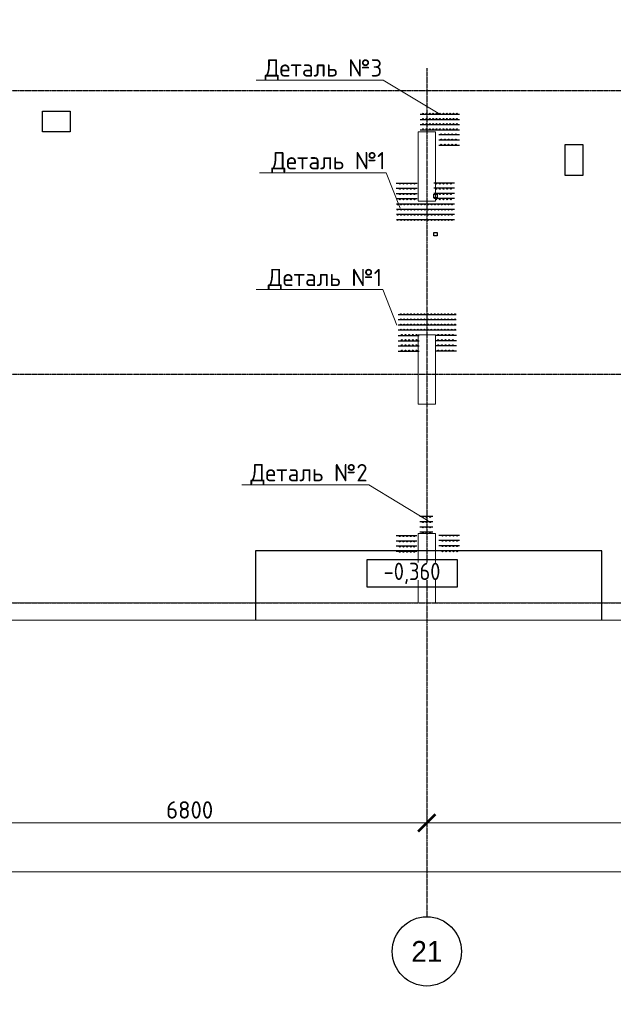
# Model space of a CAD drawing. Header units: millimetres. Extents: x -42044588 to 856694, y -806701 to 941911.
# Tile 249 of 256: x 468232 to 476804, y -70801 to -56582. Entities that reach past the tile are written whole.
import ezdxf
from ezdxf import colors
from ezdxf.entities.mleader import LeaderData, LeaderLine
from ezdxf.math import Vec2, Vec3

# ---------------------------------------------------------------- set-up
doc = ezdxf.new("R2010")
doc.units = ezdxf.units.MM
for name, pattern in [('______5', [1100, 800, -100, 100, -100]), ('ACAD_ISO02W100', [15, 12, -3]), ('осевая', [50.8, 31.75, -6.35, 6.35, -6.35])]:
    doc.linetypes.add(name, pattern=pattern)
doc.layers.add('0 @ 100', color=7, linetype='Continuous')
for name, color, linetype, lineweight in [('A-ANNO-NOTE-1', 7, 'Continuous', 35), ('Оси', 40, '______5', 18), ('осн.сетка', 4, 'Continuous', 60), ('подоснова', 151, 'Continuous', 5), ('размер', 1, 'Continuous', 25), ('РАЗМЕРЫ', 1, 'Continuous', 9), ('Текст', 7, 'Continuous', 25), ('Текст_ общее', 7, 'Continuous', 25)]:
    doc.layers.add(name, color=color, linetype=linetype, lineweight=lineweight)
doc.styles.add('Century Gothic', font='GOTHIC.TTF')
doc.styles.add('GOST Common_1', font='GOST_Common.ttf', dxfattribs={"width": 0.9, "height": 250})
doc.styles.add('GOST-2.304_Type-B', font='GOST_Common.ttf')
doc.styles.add('ГОСТ', font='GOST_Common.ttf')
doc.dimstyles.new('СПДС', dxfattribs={"dimscale": 100, "dimtxt": 2.5, "dimasz": 2, "dimexe": 1.25, "dimexo": 0, "dimtad": 1, "dimdec": 0, "dimrnd": 5, "dimtxsty": 'GOST-2.304_Type-B', "dimblk": 'ARCHTICK', "dimcen": 2.5, "dimdle": 2, "dimclrd": 1, "dimclre": 1, "dimclrt": 1, "dimadec": 0, "dimazin": 2, "dimtfac": 0.75, "dimtdec": 0, "dimtmove": 1, "dimatfit": 3, "dimfxl": 0, "dimtolj": 1, "dimarcsym": 0})

# ---------------------------------------------------------------- blocks, each defined once
blk = doc.blocks.new('A$Cd09756da')
at = {"layer": 'Текст', "color": 7, "attachment_point": 1, "style": 'ГОСТ'}
for s, width, heights, insert, char_height in [('\\pi594.35517;{\\fTimes New Roman|b0|i0|c204|p18;\\C256;Строительство жилого комплекса со  встроенными помещениями \\P\\pi1441.86779;общественного-делового, коммерческого назначения и \\P\\pi41.3631;поликлиническим учреждением по адресу: г. Чита, ул. 1-я Коллективная}', 11543.07, [0], (-11741, 4333), 250), ('\\pi389.01406;{\\fTimes New Roman|b0|i0|c204|p18;\\C256;«Жилой дом со встроенными помещениями \\P\\pi641.91601;общественно-делового и коммерческого \\P\\pi302.06381;назначения на первом этаже здания», поз. 3.1\\P}', 7000, [1500], (-12014, 2803), 225)]:
    blk.add_mtext_dynamic_manual_height_columns(s, width=width, gutter_width=12.5, heights=heights, dxfattribs=dict(at, insert=insert, char_height=char_height))
blk = doc.blocks.new('NSY101')
at = {"color": 0, "linetype": 'ByBlock', "lineweight": -2}
blk.add_circle((0, 0), 50, dxfattribs=at)
blk = doc.blocks.new('_ArchTick')
at = {"color": 0, "linetype": 'ByBlock', "const_width": 0.15}
blk.add_lwpolyline([(-0.5, -0.5), (0.5, 0.5)], dxfattribs=at)
blk = doc.blocks.new('*D2260')
at = {"layer": 'DEFPOINTS', "color": 0, "transparency": 16777216}
for p in [(557287, -67878), (564087, -67878), (564087, -67878)]:
    blk.add_point(p, dxfattribs=at)
at = {"layer": 'РАЗМЕРЫ', "color": 0, "lineweight": -2, "transparency": 16777216}
for p, q in [((557287, -67878), (557287, -67753)), ((564087, -67878), (564087, -67753)), ((557087, -67878), (564287, -67878))]:
    blk.add_line(p, q, dxfattribs=at)
at = {"layer": 'РАЗМЕРЫ', "color": 0, "lineweight": -2, "transparency": 16777216, "xscale": 250, "yscale": 250, "zscale": 250, "rotation": 180}
blk.add_blockref('_ArchTick', (557287, -67878), dxfattribs=at)
at = {"layer": 'РАЗМЕРЫ', "color": 0, "lineweight": -2, "transparency": 16777216, "xscale": 250, "yscale": 250, "zscale": 250}
blk.add_blockref('_ArchTick', (564087, -67878), dxfattribs=at)
at = {"layer": 'РАЗМЕРЫ', "color": 0, "transparency": 16777216, "insert": (560662, -67690), "char_height": 250, "width": 83333.33, "attachment_point": 5, "style": 'GOST-2.304_Type-B'}
blk.add_mtext('\\A1;6800', dxfattribs=at)
blk = doc.blocks.new('*D2261')
at = {"layer": 'DEFPOINTS', "color": 0, "transparency": 16777216}
for p in [(564087, -67878), (570737, -67878), (570737, -67878)]:
    blk.add_point(p, dxfattribs=at)
at = {"layer": 'РАЗМЕРЫ', "color": 0, "lineweight": -2, "transparency": 16777216}
for p, q in [((564087, -67878), (564087, -67753)), ((570737, -67878), (570737, -67753)), ((563887, -67878), (570937, -67878))]:
    blk.add_line(p, q, dxfattribs=at)
at = {"layer": 'РАЗМЕРЫ', "color": 0, "lineweight": -2, "transparency": 16777216, "xscale": 250, "yscale": 250, "zscale": 250, "rotation": 180}
blk.add_blockref('_ArchTick', (564087, -67878), dxfattribs=at)
at = {"layer": 'РАЗМЕРЫ', "color": 0, "lineweight": -2, "transparency": 16777216, "xscale": 250, "yscale": 250, "zscale": 250}
blk.add_blockref('_ArchTick', (570737, -67878), dxfattribs=at)
at = {"layer": 'РАЗМЕРЫ', "color": 0, "transparency": 16777216, "insert": (567412, -67690), "char_height": 250, "width": 83333.33, "attachment_point": 5, "style": 'GOST-2.304_Type-B'}
blk.add_mtext('\\A1;6650', dxfattribs=at)
blk = doc.blocks.new('*D2263')
at = {"layer": 'DEFPOINTS', "color": 0, "transparency": 16777216}
for p in [(509637, -68582), (570737, -68582), (570737, -68582)]:
    blk.add_point(p, dxfattribs=at)
at = {"layer": 'РАЗМЕРЫ', "color": 0, "lineweight": -2, "transparency": 16777216}
for p, q in [((509637, -68582), (509637, -68457)), ((570737, -68582), (570737, -68457)), ((509437, -68582), (570937, -68582))]:
    blk.add_line(p, q, dxfattribs=at)
at = {"layer": 'РАЗМЕРЫ', "color": 0, "lineweight": -2, "transparency": 16777216, "xscale": 250, "yscale": 250, "zscale": 250, "rotation": 180}
blk.add_blockref('_ArchTick', (509637, -68582), dxfattribs=at)
at = {"layer": 'РАЗМЕРЫ', "color": 0, "lineweight": -2, "transparency": 16777216, "xscale": 250, "yscale": 250, "zscale": 250}
blk.add_blockref('_ArchTick', (570737, -68582), dxfattribs=at)
at = {"layer": 'РАЗМЕРЫ', "color": 0, "transparency": 16777216, "insert": (540155, -68395), "char_height": 250, "width": 104166.67, "attachment_point": 5, "style": 'GOST-2.304_Type-B'}
blk.add_mtext('\\A1;61100', dxfattribs=at)
blk = doc.blocks.new('стены')
at = {"color": 9, "linetype": 'ACAD_ISO02W100', "lineweight": 9}
for p, q in [((-682922, -447893), (-683172, -447893)), ((-683172, -447893), (-683172, -448773)), ((-682922, -448573), (-682922, -447893)), ((-682922, -448893), (-682922, -448573)), ((-683172, -448773), (-683172, -448893)), ((-683172, -448893), (-682922, -448893)), ((-683172, -450823), (-683172, -451273)), ((-682922, -450823), (-683172, -450823)), ((-682922, -451273), (-682922, -450823)), ((-683172, -451273), (-683172, -451393)), ((-682922, -451393), (-682922, -451273)), ((-683172, -451393), (-683172, -451823)), ((-682922, -451823), (-682922, -451393)), ((-683172, -451823), (-683002, -451823)), ((-683002, -451823), (-682922, -451823)), ((-683002, -453693), (-683172, -453693)), ((-683172, -453693), (-683172, -454693)), ((-682922, -453693), (-683002, -453693)), ((-682922, -454693), (-682922, -453693)), ((-687947, -454693), (-689722, -454693)), ((-687827, -454693), (-687947, -454693)), ((-685797, -454693), (-687827, -454693)), ((-685677, -454693), (-685797, -454693)), ((-683172, -454693), (-685677, -454693)), ((-680917, -454693), (-682922, -454693)), ((-680797, -454693), (-680917, -454693)), ((-676397, -454693), (-680797, -454693)), ((-689747, -454943), (-676397, -454943))]:
    blk.add_line(p, q, dxfattribs=at)
blk = doc.blocks.new('деталь 1')
at = {"layer": 'осн.сетка', "color": 3, "lineweight": 25, "ltscale": 100}
for points in [[(263119, 23421), (263119, 20072)], [(263419, 23421), (263419, 20072)], [(263719, 23421), (263719, 20072)], [(264019, 23421), (264019, 20072)], [(264319, 23444), (264319, 22244)], [(264619, 23444), (264619, 22244)], [(264919, 23444), (264919, 22244)], [(265219, 23444), (265219, 22244)], [(264319, 20081), (264319, 21281)], [(264619, 20081), (264619, 21281)], [(264919, 20081), (264919, 21281)], [(265219, 20081), (265219, 21281)]]:
    blk.add_lwpolyline(points, dxfattribs=at)
at = {"layer": 'размер', "lineweight": 25, "ltscale": 2}
for centre, radius in [((263087, 23363), 25.2), ((263387, 23363), 25.2), ((263687, 23363), 25.2), ((263987, 23363), 25.2), ((263087, 23167), 25.2), ((263087, 22971), 25.2), ((263087, 22775), 25.2), ((263387, 23167), 25.2), ((263387, 22971), 25.2), ((263387, 22775), 25.2), ((263687, 23167), 25.2), ((263687, 22971), 25.2), ((263687, 22775), 25.2), ((263987, 23167), 25.2), ((263987, 22971), 25.2), ((263987, 22775), 25.2), ((264285, 23234), 27), ((264285, 23024), 27), ((264285, 22814), 27), ((264585, 23234), 27), ((264585, 23024), 27), ((264585, 22814), 27), ((264885, 23234), 27), ((264885, 23024), 27), ((264885, 22814), 27), ((265185, 23234), 27), ((265185, 23024), 27), ((265185, 22814), 27), ((263087, 22579), 25.2), ((263087, 22383), 25.2), ((263087, 22187), 25.2), ((263387, 22579), 25.2), ((263387, 22383), 25.2), ((263387, 22187), 25.2), ((263687, 22579), 25.2), ((263687, 22383), 25.2), ((263687, 22187), 25.2), ((263987, 22579), 25.2), ((263987, 22383), 25.2), ((263987, 22187), 25.2), ((264285, 22604), 27), ((264285, 22394), 27), ((264585, 22604), 27), ((264585, 22394), 27), ((264885, 22604), 27), ((264885, 22394), 27), ((265185, 22604), 27), ((265185, 22394), 27), ((263087, 21991), 25.2), ((263087, 21795), 25.2), ((263087, 21599), 25.2), ((263387, 21991), 25.2), ((263387, 21795), 25.2), ((263387, 21599), 25.2), ((263687, 21991), 25.2), ((263687, 21795), 25.2), ((263687, 21599), 25.2), ((263987, 21991), 25.2), ((263987, 21795), 25.2), ((263987, 21599), 25.2), ((263087, 21403), 25.2), ((263087, 21207), 25.2), ((263387, 21403), 25.2), ((263387, 21207), 25.2), ((263687, 21403), 25.2), ((263687, 21207), 25.2), ((263987, 21403), 25.2), ((263987, 21207), 25.2), ((264285, 21131), 27), ((264585, 21131), 27), ((264885, 21131), 27), ((265185, 21131), 27), ((263087, 21011), 25.2), ((263087, 20815), 25.2), ((263087, 20619), 25.2), ((263387, 21011), 25.2), ((263387, 20815), 25.2), ((263387, 20619), 25.2), ((263687, 21011), 25.2), ((263687, 20815), 25.2), ((263687, 20619), 25.2), ((263987, 21011), 25.2), ((263987, 20815), 25.2), ((263987, 20619), 25.2), ((264285, 20921), 27), ((264285, 20711), 27), ((264285, 20501), 27), ((264585, 20921), 27), ((264585, 20711), 27), ((264585, 20501), 27), ((264885, 20921), 27), ((264885, 20711), 27), ((264885, 20501), 27), ((265185, 20921), 27), ((265185, 20711), 27), ((265185, 20501), 27), ((263087, 20423), 25.2), ((263087, 20227), 25.2), ((263387, 20423), 25.2), ((263387, 20227), 25.2), ((263687, 20423), 25.2), ((263687, 20227), 25.2), ((263987, 20423), 25.2), ((263987, 20227), 25.2), ((264285, 20291), 27), ((264585, 20291), 27), ((264885, 20291), 27), ((265185, 20291), 27)]:
    blk.add_circle(centre, radius, dxfattribs=at)
blk = doc.blocks.new('_None')
blk = doc.blocks.new('отв ов')
at = {"color": 1, "linetype": 'ByBlock', "lineweight": 30}
for points in [[(69065, -254147), (69465, -254147), (69465, -254447), (69065, -254447)], [(76615, -254627), (76866, -254627), (76866, -255078), (76615, -255078)]]:
    blk.add_lwpolyline(points, close=True, dxfattribs=at)
blk = doc.blocks.new('отв эом')
at = {"color": 3, "linetype": 'ByBlock', "lineweight": 30}
for points in [[(42487, -247176), (42538, -247176), (42538, -247226), (42487, -247226)], [(42487, -247727), (42538, -247727), (42538, -247777), (42487, -247777)]]:
    blk.add_lwpolyline(points, close=True, dxfattribs=at)
blk = doc.blocks.new('оси 2.1')
at = {"layer": 'Оси', "color": 16, "linetype": 'осевая', "lineweight": 25, "ltscale": 0.5, "transparency": 33554687}
for p, q in [((564087.2, -56975.4), (564087.2, -69232.9)), ((508401, -57299.1), (573659.2, -57299.1)), ((508401, -61399.1), (573659.2, -61399.1)), ((508401, -64699.1), (573552.7, -64699.1))]:
    blk.add_line(p, q, dxfattribs=at)
at = {"layer": 'Оси', "color": 16, "linetype": 'Continuous', "lineweight": 25, "transparency": 33554687, "xscale": 9.999999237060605, "yscale": 9.999999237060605, "zscale": 9.999999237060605}
blk.add_blockref('NSY101', (564087.2, -69732.9), dxfattribs=at)
at = {"layer": 'Оси', "color": 16, "linetype": 'Continuous', "lineweight": 25, "transparency": 33554687, "insert": (564087.2, -69732.9), "char_height": 300, "width": 620, "attachment_point": 5, "style": 'Century Gothic'}
blk.add_mtext('21 ', dxfattribs=at)
at = {"layer": 'РАЗМЕРЫ', "color": 1}
for base, p1, p2, picture, middle in [((564087.2, -67877.6), (557287.2, -67877.6), (564087.2, -67877.6), '*D2260', (560662, -67877.6)), ((570737.2, -67877.6), (564087.2, -67877.6), (570737.2, -67877.6), '*D2261', (567412.2, -67877.6)), ((570737.2, -68582.3), (509637.2, -68582.3), (570737.2, -68582.3), '*D2263', (540154.6, -68582.3))]:
    dim = blk.add_linear_dim(base=base, p1=p1, p2=p2, dimstyle='СПДС', dxfattribs=at)
    dim.commit()
    dim.dimension.update_dxf_attribs({"geometry": picture, "text_midpoint": middle, "dimtype": 128})

msp = doc.modelspace()

# ---------------------------------------------------------------- linework, layer by layer
at = {"layer": 'A-ANNO-NOTE-1', "color": 1, "linetype": 'ByBlock', "lineweight": 30}
for p, q in [((474261.623, -64254.801), (471636.623, -64254.801)), ((471636.623, -64254.801), (471636.623, -65254.801)), ((476639.123, -64254.801), (474261.623, -64254.801)), ((476639.123, -65254.801), (476639.123, -64254.801))]:
    msp.add_line(p, q, dxfattribs=at)
at = {"layer": 'осн.сетка', "color": 3, "lineweight": 25, "ltscale": 100}
for points in [[(474016.593, -57947.063), (474582.108, -57947.063)], [(474016.593, -58022.063), (474582.108, -58022.063)], [(474016.593, -58097.063), (474582.108, -58097.063)], [(474016.593, -58172.063), (474582.108, -58172.063)], [(474582.413, -58247.063), (474282.413, -58247.063)], [(474582.413, -58322.063), (474282.413, -58322.063)], [(474582.413, -58397.063), (474282.413, -58397.063)], [(474011.195, -63753.969), (474198.21, -63753.969)], [(474011.195, -63828.969), (474198.21, -63828.969)], [(474011.195, -63903.969), (474198.21, -63903.969)], [(474011.195, -63978.969), (474198.21, -63978.969)], [(473668.262, -64032.074), (473968.262, -64032.074)], [(473668.262, -64107.074), (473968.262, -64107.074)], [(474285.078, -64024.463), (474585.078, -64024.463)], [(474285.078, -64099.463), (474585.078, -64099.463)], [(473668.262, -64182.074), (473968.262, -64182.074)], [(473668.262, -64257.074), (473968.262, -64257.074)], [(474285.078, -64174.463), (474585.078, -64174.463)], [(474285.078, -64249.463), (474585.078, -64249.463)]]:
    msp.add_lwpolyline(points, dxfattribs=at)
at = {"layer": 'размер', "lineweight": 25, "ltscale": 2}
for centre, radius in [((474056.111, -57939.219), 6.3), ((474056.111, -58014.219), 6.3), ((474105.111, -57939.219), 6.3), ((474105.111, -58014.219), 6.3), ((474154.111, -57939.219), 6.3), ((474154.111, -58014.219), 6.3), ((474203.111, -57939.219), 6.3), ((474203.111, -58014.219), 6.3), ((474252.111, -57939.219), 6.3), ((474252.111, -58014.219), 6.3), ((474301.111, -57939.219), 6.3), ((474301.111, -58014.219), 6.3), ((474350.111, -57939.219), 6.3), ((474350.111, -58014.219), 6.3), ((474399.111, -57939.219), 6.3), ((474399.111, -58014.219), 6.3), ((474448.111, -57939.219), 6.3), ((474448.111, -58014.219), 6.3), ((474497.111, -57939.219), 6.3), ((474497.111, -58014.219), 6.3), ((474546.111, -57939.219), 6.3), ((474546.111, -58014.219), 6.3), ((474056.111, -58089.219), 6.3), ((474105.111, -58089.219), 6.3), ((474154.111, -58089.219), 6.3), ((474203.111, -58089.219), 6.3), ((474252.111, -58089.219), 6.3), ((474301.111, -58089.219), 6.3), ((474350.111, -58089.219), 6.3), ((474399.111, -58089.219), 6.3), ((474448.111, -58089.219), 6.3), ((474497.111, -58089.219), 6.3), ((474546.111, -58089.219), 6.3), ((474056.111, -58164.219), 6.3), ((474105.111, -58164.219), 6.3), ((474154.111, -58164.219), 6.3), ((474203.111, -58164.219), 6.3), ((474252.111, -58164.219), 6.3), ((474301.111, -58164.219), 6.3), ((474319.913, -58238.659), 6.75), ((474350.111, -58164.219), 6.3), ((474372.413, -58238.659), 6.75), ((474399.111, -58164.219), 6.3), ((474424.913, -58238.659), 6.75), ((474448.111, -58164.219), 6.3), ((474477.413, -58238.659), 6.75), ((474497.111, -58164.219), 6.3), ((474529.913, -58238.659), 6.75), ((474546.111, -58164.219), 6.3), ((474319.913, -58313.659), 6.75), ((474319.913, -58388.659), 6.75), ((474372.413, -58313.659), 6.75), ((474372.413, -58388.659), 6.75), ((474424.913, -58313.659), 6.75), ((474424.913, -58388.659), 6.75), ((474477.413, -58313.659), 6.75), ((474477.413, -58388.659), 6.75), ((474529.913, -58313.659), 6.75), ((474529.913, -58388.659), 6.75), ((474055.71, -63762.373), 6.75), ((474055.71, -63837.373), 6.75), ((474108.21, -63762.373), 6.75), ((474108.21, -63837.373), 6.75), ((474160.71, -63762.373), 6.75), ((474160.71, -63837.373), 6.75), ((474055.71, -63912.373), 6.75), ((474055.71, -63987.373), 6.75), ((474108.21, -63912.373), 6.75), ((474108.21, -63987.373), 6.75), ((474160.71, -63912.373), 6.75), ((474160.71, -63987.373), 6.75), ((473720.762, -64040.478), 6.75), ((473720.762, -64115.478), 6.75), ((473773.262, -64040.478), 6.75), ((473773.262, -64115.478), 6.75), ((473825.762, -64040.478), 6.75), ((473825.762, -64115.478), 6.75), ((473878.262, -64040.478), 6.75), ((473878.262, -64115.478), 6.75), ((473930.762, -64040.478), 6.75), ((473930.762, -64115.478), 6.75), ((474337.578, -64032.867), 6.75), ((474337.578, -64107.867), 6.75), ((474390.078, -64032.867), 6.75), ((474390.078, -64107.867), 6.75), ((474442.578, -64032.867), 6.75), ((474442.578, -64107.867), 6.75), ((474495.078, -64032.867), 6.75), ((474495.078, -64107.867), 6.75), ((474547.578, -64032.867), 6.75), ((474547.578, -64107.867), 6.75), ((473720.762, -64190.478), 6.75), ((473720.762, -64265.478), 6.75), ((473773.262, -64190.478), 6.75), ((473773.262, -64265.478), 6.75), ((473825.762, -64190.478), 6.75), ((473825.762, -64265.478), 6.75), ((473878.262, -64190.478), 6.75), ((473878.262, -64265.478), 6.75), ((473930.762, -64190.478), 6.75), ((473930.762, -64265.478), 6.75), ((474337.578, -64182.867), 6.75), ((474337.578, -64257.867), 6.75), ((474390.078, -64182.867), 6.75), ((474390.078, -64257.867), 6.75), ((474442.578, -64182.867), 6.75), ((474442.578, -64257.867), 6.75), ((474495.078, -64182.867), 6.75), ((474495.078, -64257.867), 6.75), ((474547.578, -64182.867), 6.75), ((474547.578, -64257.867), 6.75)]:
    msp.add_circle(centre, radius, dxfattribs=at)
at = {"layer": 'Текст_ общее', "lineweight": 30}
msp.add_lwpolyline([(473247.753, -64378.481), (474547.753, -64378.481), (474547.753, -64778.481), (473247.753, -64778.481)], close=True, dxfattribs=at)

# ---------------------------------------------------------------- block references
msp.add_blockref('стены', (1157158.164, 389689.889))
at = {"lineweight": 50, "ltscale": 100}
for p in [(370024.669, -60395.957, -720), (307323.295, -60997.972), (283789.1, -61374.649), (185676.315, -61616.925)]:
    msp.add_blockref('A$Cd09756da', p, dxfattribs=at)
at = {"layer": 'РАЗМЕРЫ'}
msp.add_blockref('оси 2.1', (-89975.568, -304.24), dxfattribs=at)
at = {"layer": 'РАЗМЕРЫ', "color": 1, "xscale": 0.25, "yscale": 0.25, "zscale": 0.25}
for p, rotation in [((479530.669, -125245.822), 89.99999999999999), ((468678.522, 4937.013), 270)]:
    msp.add_blockref('деталь 1', p, dxfattribs=dict(at, rotation=rotation))

# ---------------------------------------------------------------- texts
at = {"layer": 'Текст', "color": 7, "char_height": 250, "attachment_point": 1, "style": 'ГОСТ'}
for s, insert in [('\\pi3500;\\P\\pi260.98485;Плита перекрытия на отм. +3,900; (нижнее \\P\\pi2475;армирование){\\H1.125x; }', (-30240.159, -59874.649)), ('\\pi3500;\\P\\pi198.48485;Плита перекрытия на отм. +3,900; (верхнее \\P\\pi1809.09091;армирование по оси Х){\\H1.125x; }', (74012.976, -59874.649)), ('\\pi3500;\\P\\pi903.78788;Плита перекрытия на отм. +3,900;  \\P\\pi1507.19697;(поперечное армирование)', (271789.1, -59874.649)), ('\\pi3500;\\P\\pi198.48485;Плита перекрытия на отм. +3,900; (верхнее \\P\\pi1809.09091;армирование по оси Y){\\H1.125x; }', (173676.315, -60116.925))]:
    msp.add_mtext_dynamic_manual_height_columns(s, width=7000, gutter_width=12.5, heights=[1500], dxfattribs=dict(at, insert=insert))

# ---------------------------------------------------------------- leaders
at = {"layer": 'подоснова', "color": 2, "ltscale": 0.3}
ml = msp.add_multileader_mtext('Standard', dxfattribs=at)
ml.set_content('Деталь №3', color=2, style='GOST-2.304_Type-B')
ml.set_leader_properties(color=256, linetype='ByLayer', lineweight=15)
ml.set_arrow_properties(name='NONE')
ml.build(insert=Vec2(0, 0))
ml.multileader.update_dxf_attribs({"text_left_attachment_type": 6, "text_right_attachment_type": 6, "dogleg_length": 0.1, "arrow_head_size": 18})
ctx = ml.context
ctx.base_point, ctx.char_height, ctx.arrow_head_size, ctx.landing_gap_size, ctx.plane_origin = Vec3(471755.323, -57453.668), 250, 18, 20, Vec3(468796.783, -46913.076)
ctx.left_attachment, ctx.right_attachment, ctx.text_align_type = 6, 6, 1
notes = []
notes.append((ctx, [(1, (1, 1, 0), (473481.029, -57453.668), (-1, 0), 0.1, [(0, [(474297.684, -57945.793)], 0, [])])]))
ctx.mtext.insert, ctx.mtext.alignment, ctx.mtext.flow_direction = Vec3(472618.126, -57153.668), 2, 5
at = {"layer": 'подоснова', "color": 5, "ltscale": 0.3}
ml = msp.add_multileader_mtext('Standard', dxfattribs=at)
ml.set_content('Деталь №1', color=5, style='GOST-2.304_Type-B')
ml.set_leader_properties(color=256, linetype='ByLayer', lineweight=15)
ml.set_arrow_properties(name='NONE')
ml.build(insert=Vec2(0, 0))
ml.multileader.update_dxf_attribs({"text_left_attachment_type": 6, "text_right_attachment_type": 6, "dogleg_length": 0.1, "arrow_head_size": 18})
ctx = ml.context
ctx.base_point, ctx.char_height, ctx.arrow_head_size, ctx.landing_gap_size, ctx.plane_origin = Vec3(471850.488, -58792.874), 250, 18, 20, Vec3(468841.948, -48252.283)
ctx.left_attachment, ctx.right_attachment, ctx.text_align_type = 6, 6, 1
notes.append((ctx, [(1, (1, 1, 0), (473526.194, -58792.874), (-1, 0), 0.1, [(0, [(473725.277, -59305.485)], 0, [])])]))
ctx.mtext.insert, ctx.mtext.alignment, ctx.mtext.flow_direction = Vec3(472688.291, -58492.874), 2, 5
ml = msp.add_multileader_mtext('Standard', dxfattribs=at)
ml.set_content('Деталь №1', color=5, style='GOST-2.304_Type-B')
ml.set_leader_properties(color=256, linetype='ByLayer', lineweight=15)
ml.set_arrow_properties(name='NONE')
ml.build(insert=Vec2(0, 0))
ml.multileader.update_dxf_attribs({"text_left_attachment_type": 6, "text_right_attachment_type": 6, "dogleg_length": 0.1, "arrow_head_size": 18})
ctx = ml.context
ctx.base_point, ctx.char_height, ctx.arrow_head_size, ctx.landing_gap_size, ctx.plane_origin = Vec3(471801.317, -60480.02), 250, 18, 20, Vec3(468792.777, -49939.429)
ctx.left_attachment, ctx.right_attachment, ctx.text_align_type = 6, 6, 1
notes.append((ctx, [(1, (1, 1, 0), (473477.023, -60480.02), (-1, 0), 0.1, [(0, [(473676.106, -60992.631)], 0, [])])]))
ctx.mtext.insert, ctx.mtext.alignment, ctx.mtext.flow_direction = Vec3(472639.12, -60180.02), 2, 5
at = {"layer": 'подоснова', "color": 6, "ltscale": 0.3}
ml = msp.add_multileader_mtext('Standard', dxfattribs=at)
ml.set_content('Деталь №2', color=6, style='GOST-2.304_Type-B')
ml.set_leader_properties(color=256, linetype='ByLayer', lineweight=15)
ml.set_arrow_properties(name='NONE')
ml.build(insert=Vec2(0, 0))
ml.multileader.update_dxf_attribs({"text_left_attachment_type": 6, "text_right_attachment_type": 6, "dogleg_length": 0.1, "arrow_head_size": 18})
ctx = ml.context
ctx.base_point, ctx.char_height, ctx.arrow_head_size, ctx.landing_gap_size, ctx.plane_origin = Vec3(471547.641, -63298.989), 250, 18, 20, Vec3(468704.408, -52509.605)
ctx.left_attachment, ctx.right_attachment, ctx.text_align_type = 6, 6, 1
notes.append((ctx, [(1, (1, 1, 0), (473273.347, -63298.989), (-1, 0), 0.1, [(0, [(474130.093, -63816.884)], 0, [])])]))
ctx.mtext.insert, ctx.mtext.alignment, ctx.mtext.flow_direction = Vec3(472410.444, -62998.989), 2, 5
for ctx, leaders in notes:
    for number, flags, end, landing, length, lines in leaders:
        leader = LeaderData()
        leader.index, (leader.has_last_leader_line, leader.has_dogleg_vector, leader.attachment_direction) = number, flags
        leader.last_leader_point, leader.dogleg_vector, leader.dogleg_length = Vec3(end), Vec3(landing), length
        for number, points, colour, breaks in lines:
            line = LeaderLine()
            line.index, line.vertices, line.color, line.breaks = number, Vec3.list(points), colors.encode_raw_color(colour), breaks
            leader.lines.append(line)
        ctx.leaders.append(leader)

# ---------------------------------------------------------------- next in the draw order: texts
at = {"layer": 'Текст_ общее', "insert": (473897.753, -64578.481), "char_height": 250, "width": 1056.5233, "attachment_point": 5, "style": 'GOST Common_1', "bg_fill": 3, "box_fill_scale": 1, "bg_fill_color": 256, "bg_fill_transparency": 0}
msp.add_mtext('-0,360', dxfattribs=at)

# ---------------------------------------------------------------- next in the draw order: block references
at = {"layer": 'A-ANNO-NOTE-1', "color": 4, "linetype": 'ByBlock', "lineweight": 9}
for name, p in [('отв ов', (399495.891, 196244.341)), ('отв эом', (431724.68, 188073.786))]:
    msp.add_blockref(name, p, dxfattribs=at)

# ---------------------------------------------------------------- next in the draw order: texts
at = {"layer": '0 @ 100', "char_height": 300, "width": 18500, "attachment_point": 1, "style": 'ГОСТ'}
for s, insert in [('\\pi-900,l900,t900;{\\C7;1.^IАрмирование монолитной плиты  состоит из основного армирования ∅10 А500С с шагом  200х200мм  в нижней зоне, основного армирования ∅10 А500С с шагом  200х200мм  в  верхней зоне и дополнительного армирования, указанного на схемах армирования.\\P2.^IАрмирование плиты предусмотрено отдельными  стержнями заводской длины по осям Х и Y. При недостатке заводской длины стержней для армирования плиты, стыки стержней осуществлять внахлестку без  сварки. Стыки арматуры внахлестку должны располагаться вразбежку (через шаг). См. деталь стыковки арматуры.\\P3.^IВерхнюю и нижнюю арматуру вязать вязальной проволокой через пересечение.  Стержни основной и дополнительной арматуры укладывать в соответствии с сечениями .\\P4.^IПо периметру плиты и у отверстий  у концов основной арматуры устанавливать П-образные элементы Ск1.\\P5.^IПозиции со знаком "*" укладываются с шагом 100 мм\\P6.^IДля фиксации в проектном положении стержней верхней сетки устанавливать фиксаторы Ф1 с шагом 600х600мм.\\P7.^IДиаметр оправки стержня при d<20мм - 5d, при d≥20мм - 8d\\P8.^IКаркасы поперечного армирования устанавливаются до начала устройство верхней сетки армирования.\\P9.^IВ местах расположения отверстий осуществить прерывания основной и дополнительной сеток арматуры. Отверстия обрамляются двумя стержнями арматуры  см. узел обрамления отверстий лист 8, расход стали на обрамление учтен на листе 3.\\P10.^IПроемы размерами до 300х300 допускается выполнять по месту методом алмазного бурения.\\P11.^IЧертеж каркасов КР1, КР2, КР3 см лист 7}', (264884.183, -43453.006)), ('\\pi-900,l900,t900;{\\C7;1.^IАрмирование монолитной плиты  состоит из основного армирования ∅10 А500С с шагом  200х200мм  в нижней зоне, основного армирования ∅10 А500С с шагом  200х200мм  в  верхней зоне и дополнительного армирования, указанного на схемах армирования.\\P2.^IАрмирование плиты предусмотрено отдельными  стержнями заводской длины по осям Х и Y. При недостатке заводской длины стержней для армирования плиты, стыки стержней осуществлять внахлестку без  сварки. Стыки арматуры внахлестку должны располагаться вразбежку (через шаг). См. деталь стыковки арматуры.\\P3.^IВерхнюю и нижнюю арматуру вязать вязальной проволокой через пересечение.  Стержни основной и дополнительной арматуры укладывать в соответствии с сечениями .\\P4.^IПо периметру плиты и у отверстий  у концов основной арматуры устанавливать П-образные элементы Ск1.\\P5.^IПозиции со знаком "*" укладываются с шагом 100 мм\\P6.^IДля фиксации в проектном положении стержней верхней сетки устанавливать фиксаторы Ф1 с шагом 600х600мм.\\P7.^IДиаметр оправки стержня при d<20мм - 5d, при d≥20мм - 8d\\P8.^IКаркасы поперечного армирования устанавливаются до начала устройство верхней сетки армирования.}', (356293.04, -63859.754)), ('\\pi-900,l900,t900;{\\C7;1.^IАрмирование монолитной плиты  состоит из основного армирования ∅10 А500С с шагом  200х200мм  в нижней зоне, основного армирования ∅10 А500С с шагом  200х200мм  в  верхней зоне и дополнительного армирования, указанного на схемах армирования.\\P2.^IАрмирование плиты предусмотрено отдельными  стержнями заводской длины по осям Х и Y. При недостатке заводской длины стержней для армирования плиты, стыки стержней осуществлять внахлестку без  сварки. Стыки арматуры внахлестку должны располагаться вразбежку (через шаг). См. деталь стыковки арматуры.\\P3.^IВерхнюю и нижнюю арматуру вязать вязальной проволокой через пересечение.  Стержни основной и дополнительной арматуры укладывать в соответствии с сечениями .\\P4.^IПо периметру плиты и у отверстий  у концов основной арматуры устанавливать П-образные элементы Ск1.\\P5.^IПозиции со знаком "*" укладываются с шагом 100 мм\\P6.^IДля фиксации в проектном положении стержней верхней сетки устанавливать фиксаторы Ф1 с шагом 600х600мм.\\P7.^IДиаметр оправки стержня при d<20мм - 5d, при d≥20мм - 8d\\P8.^IКаркасы поперечного армирования устанавливаются до начала устройство верхней сетки армирования.\\P9.^IОбрамления отверстий см. лист 8. В местах расположения отверстий осуществить прерывания основной и дополнительной сеток арматуры. Отверстия обрамляются двумя стержнями арматуры, расход стали на обрамление учтен на листе 3.\\P10.^IПроемы размерами до 300х300 допускается выполнять по месту методом алмазного бурения.\\P11.^IСечения 3-3;4-4;5-5 см. лист 8.}', (334540.282, -64071.014))]:
    msp.add_mtext(s, dxfattribs=dict(at, insert=insert))

doc.saveas('drawing.dxf')
